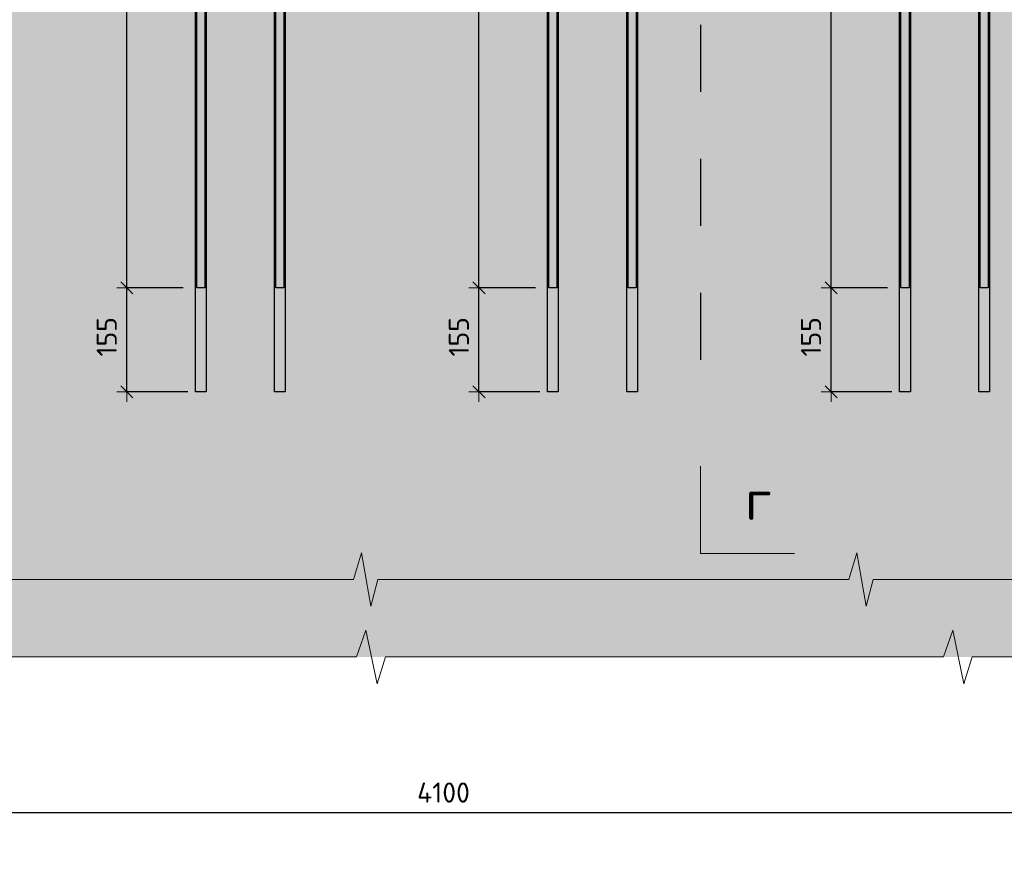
# Model space of a CAD drawing. Header units: metres. Extents: x -38 to 97, y -15 to 21.
# Tile 62 of 209: x 81.78 to 83.24, y -7.6 to -6.33. Entities that reach past the tile are written whole.
import ezdxf

# ---------------------------------------------------------------- set-up
doc = ezdxf.new("R2010")
doc.units = ezdxf.units.M
doc.header["$PDMODE"] = 65
doc.linetypes.add('______2', pattern=[0.0405, 0.03, -0.0105])
for name, color, linetype, lineweight in [('XR$4$Арм.стержн.горизонт. 1', 180, 'Continuous', 35), ('XR$4$Арм.стержн.горизонт. 2', 202, 'Continuous', 35), ('XR$4$ВК__отв в полу 1-2 эт', 220, 'Continuous', 25), ('XR$4$Размерная линия (1)', 7, 'Continuous', 13), ('XR$6$Арм.стержн.горизонт. 1', 180, 'Continuous', 35), ('XR$6$Арм.стержн.горизонт. 2', 202, 'Continuous', 35), ('XR$6$ВК__отв в полу 1-2 эт', 220, 'Continuous', 25), ('XR$6$Размерная линия (1)', 7, 'Continuous', 13)]:
    doc.layers.add(name, color=color, linetype=linetype, lineweight=lineweight)
doc.styles.add('ISOCPEUR', font='txt')
doc.dimstyles.new('DIMSTYLE_24', dxfattribs={"dimtxt": 0.03, "dimasz": 0.03, "dimexe": 0, "dimexo": 0, "dimgap": 0.015, "dimtad": 2, "dimdec": 0, "dimlfac": 1000, "dimrnd": 5, "dimzin": 12, "dimdsep": 46, "dimtxsty": 'ISOCPEUR', "dimblk1": 'ALL_ML_STRICH', "dimblk2": 'ALL_ML_STRICH', "dimsah": 1, "dimcen": 0, "dimclrd": 7, "dimclre": 256, "dimclrt": 7, "dimadec": 0, "dimazin": 0, "dimtfac": 1, "dimtdec": 0, "dimtix": 1, "dimtmove": 2, "dimatfit": 3, "dimfxl": 0, "dimtzin": 0, "dimlwd": 0, "dimlwe": -3, "dimarcsym": 0})

# ---------------------------------------------------------------- blocks, each defined once
blk = doc.blocks.new('ЭЛЕМЕНТ_УЗОРА_19')
at = {"color": 7, "linetype": 'Continuous', "lineweight": 13, "transparency": 33554687}
for points in [[(81.9329, -7.1699), (81.5717, -7.1699), (81.5614, -7.2099), (81.5473, -7.1299), (81.5355, -7.1699), (81.1943, -7.1699)], [(82.6716, -7.1699), (82.3104, -7.1699), (82.3, -7.2099), (82.286, -7.1299), (82.2742, -7.1699), (81.9329, -7.1699)], [(83.4102, -7.1699), (83.049, -7.1699), (83.0387, -7.2099), (83.0246, -7.1299), (83.0128, -7.1699), (82.6716, -7.1699)]]:
    blk.add_lwpolyline(points, dxfattribs=at)
blk = doc.blocks.new('СЛОЖНЫЙ_ОБЪЕКТ_62')
at = {"linetype": 'Continuous', "lineweight": 25, "true_color": 0x000000, "transparency": 33554687}
blk.add_hatch(color=18, dxfattribs=at).paths.add_polyline_path([(82.8043, -6.9992), (82.8044, -6.9985), (82.8044, -6.901), (82.7793, -6.901), (82.7793, -6.9985), (82.7793, -6.9992), (82.7795, -7), (82.7797, -7.0007), (82.7801, -7.0014), (82.7805, -7.002), (82.781, -7.0026), (82.7816, -7.0031), (82.7822, -7.0035), (82.7829, -7.0039), (82.7836, -7.0041), (82.7844, -7.0043), (82.7852, -7.0043), (82.7985, -7.0043), (82.7993, -7.0043), (82.8, -7.0041), (82.8007, -7.0039), (82.8014, -7.0035), (82.8021, -7.0031), (82.8027, -7.0026), (82.8032, -7.002), (82.8036, -7.0014), (82.8039, -7.0007), (82.8042, -7)])
at = {"color": 7, "linetype": '______2', "lineweight": 25, "transparency": 33554687}
blk.add_line((82.7918, -4.5424), (82.7918, -6.901), dxfattribs=at)
at = {"layer": 'XR$4$ВК__отв в полу 1-2 эт', "color": 7, "linetype": 'Continuous', "lineweight": 13, "transparency": 33554687}
for p, q in [((82.7918, -7.001), (82.7918, -7.131)), ((82.7918, -7.131), (82.9318, -7.131))]:
    blk.add_line(p, q, dxfattribs=at)
at = {"color": 7, "linetype": 'Continuous', "lineweight": 13, "transparency": 33554687, "insert": (82.878, -7.0509), "char_height": 0.06, "width": 0.065333, "attachment_point": 5, "style": 'ISOCPEUR'}
blk.add_mtext('\\A1;{\\fISOCPEUR|i0|b0;\\H0.060000;\\W1.000000;\\C7;г}\\P', dxfattribs=at)
blk = doc.blocks.new('ALL_ML_STRICH')
at = {"color": 0, "linetype": 'ByBlock', "lineweight": -2}
for p, q in [((0, -0.5), (0, 0.5)), ((-1, 0), (0.5, 0)), ((-0.3, -0.3), (0.3, 0.3))]:
    blk.add_line(p, q, dxfattribs=at)
blk = doc.blocks.new('*D372')
at = {"layer": 'DEFPOINTS', "color": 7, "linetype": 'Continuous', "lineweight": 13, "transparency": 33554687}
for p in [(80.3555, -7.5177), (84.4555, -7.5744), (80.3555, -7.6022)]:
    blk.add_point(p, dxfattribs=at)
at = {"layer": 'XR$4$Размерная линия (1)', "color": 9, "linetype": 'Continuous', "lineweight": -2, "true_color": 0xc7c7c7, "transparency": 33554687}
for p, q in [((80.3555, -7.5177), (80.3555, -7.5177)), ((84.4555, -7.5944), (84.4555, -7.5177))]:
    blk.add_line(p, q, dxfattribs=at)
at = {"layer": 'XR$4$Размерная линия (1)', "color": 7, "linetype": 'Continuous', "lineweight": -2, "transparency": 33554687}
blk.add_line((80.3555, -7.5177), (84.4555, -7.5177), dxfattribs=at)
at = {"layer": 'XR$4$Размерная линия (1)', "color": 7, "linetype": 'Continuous', "lineweight": 13, "transparency": 33554687, "xscale": 0.03, "yscale": 0.03, "zscale": 0.03, "rotation": 180}
blk.add_blockref('ALL_ML_STRICH', (80.3555, -7.5177), dxfattribs=at)
at = {"layer": 'XR$4$Размерная линия (1)', "color": 7, "linetype": 'Continuous', "lineweight": 13, "transparency": 33554687, "xscale": 0.03, "yscale": 0.03, "zscale": 0.03}
blk.add_blockref('ALL_ML_STRICH', (84.4555, -7.5177), dxfattribs=at)
at = {"layer": 'XR$4$Размерная линия (1)', "color": 7, "linetype": 'Continuous', "lineweight": 13, "transparency": 33554687, "insert": (82.4085, -7.4877), "char_height": 0.03, "width": 0.12, "attachment_point": 5, "style": 'ISOCPEUR'}
blk.add_mtext('\\A1;{4100}', dxfattribs=at)
blk = doc.blocks.new('*D413')
at = {"layer": 'DEFPOINTS', "color": 7, "linetype": 'Continuous', "lineweight": 13, "transparency": 33554687}
for p in [(83.0906, -6.7349), (82.9864, -6.8899), (83.0971, -6.8899)]:
    blk.add_point(p, dxfattribs=at)
at = {"layer": 'XR$4$Размерная линия (1)', "color": 9, "linetype": 'Continuous', "lineweight": -2, "true_color": 0xc7c7c7, "transparency": 33554687}
for p, q in [((83.0706, -6.7349), (82.9864, -6.7349)), ((83.0771, -6.8899), (82.9864, -6.8899))]:
    blk.add_line(p, q, dxfattribs=at)
at = {"layer": 'XR$4$Размерная линия (1)', "color": 7, "linetype": 'Continuous', "lineweight": -2, "transparency": 33554687}
blk.add_line((82.9864, -6.8899), (82.9864, -6.7349), dxfattribs=at)
at = {"layer": 'XR$4$Размерная линия (1)', "color": 7, "linetype": 'Continuous', "lineweight": 13, "transparency": 33554687, "xscale": 0.03, "yscale": 0.03, "zscale": 0.03}
for p, rotation in [((82.9864, -6.7349), 90), ((82.9864, -6.8899), 270)]:
    blk.add_blockref('ALL_ML_STRICH', p, dxfattribs=dict(at, rotation=rotation))
at = {"layer": 'XR$4$Размерная линия (1)', "color": 7, "linetype": 'Continuous', "lineweight": 13, "transparency": 33554687, "insert": (82.9564, -6.8079), "char_height": 0.03, "width": 0.09, "attachment_point": 5, "rotation": 90, "style": 'ISOCPEUR'}
blk.add_mtext('\\A1;{155}', dxfattribs=at)
blk = doc.blocks.new('*D414')
at = {"layer": 'DEFPOINTS', "color": 7, "linetype": 'Continuous', "lineweight": 13, "transparency": 33554687}
for p in [(82.8944, -5.8499), (82.9864, -6.7349), (83.0906, -6.7349)]:
    blk.add_point(p, dxfattribs=at)
at = {"layer": 'XR$4$Размерная линия (1)', "color": 9, "linetype": 'Continuous', "lineweight": -2, "true_color": 0xc7c7c7, "transparency": 33554687}
for p, q in [((82.9144, -5.8499), (82.9864, -5.8499)), ((83.0706, -6.7349), (82.9864, -6.7349))]:
    blk.add_line(p, q, dxfattribs=at)
at = {"layer": 'XR$4$Размерная линия (1)', "color": 7, "linetype": 'Continuous', "lineweight": -2, "transparency": 33554687}
blk.add_line((82.9864, -6.7349), (82.9864, -5.8499), dxfattribs=at)
at = {"layer": 'XR$4$Размерная линия (1)', "color": 7, "linetype": 'Continuous', "lineweight": 13, "transparency": 33554687, "xscale": 0.03, "yscale": 0.03, "zscale": 0.03}
for p, rotation in [((82.9864, -5.8499), 90), ((82.9864, -6.7349), 270)]:
    blk.add_blockref('ALL_ML_STRICH', p, dxfattribs=dict(at, rotation=rotation))
at = {"layer": 'XR$4$Размерная линия (1)', "color": 7, "linetype": 'Continuous', "lineweight": 13, "transparency": 33554687, "insert": (82.9564, -6.2909), "char_height": 0.03, "width": 0.09, "attachment_point": 5, "rotation": 90, "style": 'ISOCPEUR'}
blk.add_mtext('\\A1;{885}', dxfattribs=at)
blk = doc.blocks.new('*D418')
at = {"layer": 'DEFPOINTS', "color": 7, "linetype": 'Continuous', "lineweight": 13, "transparency": 33554687}
for p in [(82.5656, -6.7349), (82.4614, -6.8899), (82.5721, -6.8899)]:
    blk.add_point(p, dxfattribs=at)
at = {"layer": 'XR$4$Размерная линия (1)', "color": 9, "linetype": 'Continuous', "lineweight": -2, "true_color": 0xc7c7c7, "transparency": 33554687}
for p, q in [((82.5456, -6.7349), (82.4614, -6.7349)), ((82.5521, -6.8899), (82.4614, -6.8899))]:
    blk.add_line(p, q, dxfattribs=at)
at = {"layer": 'XR$4$Размерная линия (1)', "color": 7, "linetype": 'Continuous', "lineweight": -2, "transparency": 33554687}
blk.add_line((82.4614, -6.8899), (82.4614, -6.7349), dxfattribs=at)
at = {"layer": 'XR$4$Размерная линия (1)', "color": 7, "linetype": 'Continuous', "lineweight": 13, "transparency": 33554687, "xscale": 0.03, "yscale": 0.03, "zscale": 0.03}
for p, rotation in [((82.4614, -6.7349), 90), ((82.4614, -6.8899), 270)]:
    blk.add_blockref('ALL_ML_STRICH', p, dxfattribs=dict(at, rotation=rotation))
at = {"layer": 'XR$4$Размерная линия (1)', "color": 7, "linetype": 'Continuous', "lineweight": 13, "transparency": 33554687, "insert": (82.4314, -6.8079), "char_height": 0.03, "width": 0.09, "attachment_point": 5, "rotation": 90, "style": 'ISOCPEUR'}
blk.add_mtext('\\A1;{155}', dxfattribs=at)
blk = doc.blocks.new('*D419')
at = {"layer": 'DEFPOINTS', "color": 7, "linetype": 'Continuous', "lineweight": 13, "transparency": 33554687}
for p in [(82.3694, -5.8499), (82.4614, -6.7349), (82.5656, -6.7349)]:
    blk.add_point(p, dxfattribs=at)
at = {"layer": 'XR$4$Размерная линия (1)', "color": 9, "linetype": 'Continuous', "lineweight": -2, "true_color": 0xc7c7c7, "transparency": 33554687}
for p, q in [((82.3894, -5.8499), (82.4614, -5.8499)), ((82.5456, -6.7349), (82.4614, -6.7349))]:
    blk.add_line(p, q, dxfattribs=at)
at = {"layer": 'XR$4$Размерная линия (1)', "color": 7, "linetype": 'Continuous', "lineweight": -2, "transparency": 33554687}
blk.add_line((82.4614, -6.7349), (82.4614, -5.8499), dxfattribs=at)
at = {"layer": 'XR$4$Размерная линия (1)', "color": 7, "linetype": 'Continuous', "lineweight": 13, "transparency": 33554687, "xscale": 0.03, "yscale": 0.03, "zscale": 0.03}
for p, rotation in [((82.4614, -5.8499), 90), ((82.4614, -6.7349), 270)]:
    blk.add_blockref('ALL_ML_STRICH', p, dxfattribs=dict(at, rotation=rotation))
at = {"layer": 'XR$4$Размерная линия (1)', "color": 7, "linetype": 'Continuous', "lineweight": 13, "transparency": 33554687, "insert": (82.4314, -6.2909), "char_height": 0.03, "width": 0.09, "attachment_point": 5, "rotation": 90, "style": 'ISOCPEUR'}
blk.add_mtext('\\A1;{885}', dxfattribs=at)
blk = doc.blocks.new('*D423')
at = {"layer": 'DEFPOINTS', "color": 7, "linetype": 'Continuous', "lineweight": 13, "transparency": 33554687}
for p in [(82.0406, -6.7349), (81.9364, -6.8899), (82.0471, -6.8899)]:
    blk.add_point(p, dxfattribs=at)
at = {"layer": 'XR$4$Размерная линия (1)', "color": 9, "linetype": 'Continuous', "lineweight": -2, "true_color": 0xc7c7c7, "transparency": 33554687}
for p, q in [((82.0206, -6.7349), (81.9364, -6.7349)), ((82.0271, -6.8899), (81.9364, -6.8899))]:
    blk.add_line(p, q, dxfattribs=at)
at = {"layer": 'XR$4$Размерная линия (1)', "color": 7, "linetype": 'Continuous', "lineweight": -2, "transparency": 33554687}
blk.add_line((81.9364, -6.8899), (81.9364, -6.7349), dxfattribs=at)
at = {"layer": 'XR$4$Размерная линия (1)', "color": 7, "linetype": 'Continuous', "lineweight": 13, "transparency": 33554687, "xscale": 0.03, "yscale": 0.03, "zscale": 0.03}
for p, rotation in [((81.9364, -6.7349), 90), ((81.9364, -6.8899), 270)]:
    blk.add_blockref('ALL_ML_STRICH', p, dxfattribs=dict(at, rotation=rotation))
at = {"layer": 'XR$4$Размерная линия (1)', "color": 7, "linetype": 'Continuous', "lineweight": 13, "transparency": 33554687, "insert": (81.9064, -6.8079), "char_height": 0.03, "width": 0.09, "attachment_point": 5, "rotation": 90, "style": 'ISOCPEUR'}
blk.add_mtext('\\A1;{155}', dxfattribs=at)
blk = doc.blocks.new('*D424')
at = {"layer": 'DEFPOINTS', "color": 7, "linetype": 'Continuous', "lineweight": 13, "transparency": 33554687}
for p in [(81.8444, -5.8499), (81.9364, -6.7349), (82.0406, -6.7349)]:
    blk.add_point(p, dxfattribs=at)
at = {"layer": 'XR$4$Размерная линия (1)', "color": 9, "linetype": 'Continuous', "lineweight": -2, "true_color": 0xc7c7c7, "transparency": 33554687}
for p, q in [((81.8644, -5.8499), (81.9364, -5.8499)), ((82.0206, -6.7349), (81.9364, -6.7349))]:
    blk.add_line(p, q, dxfattribs=at)
at = {"layer": 'XR$4$Размерная линия (1)', "color": 7, "linetype": 'Continuous', "lineweight": -2, "transparency": 33554687}
blk.add_line((81.9364, -6.7349), (81.9364, -5.8499), dxfattribs=at)
at = {"layer": 'XR$4$Размерная линия (1)', "color": 7, "linetype": 'Continuous', "lineweight": 13, "transparency": 33554687, "xscale": 0.03, "yscale": 0.03, "zscale": 0.03}
for p, rotation in [((81.9364, -5.8499), 90), ((81.9364, -6.7349), 270)]:
    blk.add_blockref('ALL_ML_STRICH', p, dxfattribs=dict(at, rotation=rotation))
at = {"layer": 'XR$4$Размерная линия (1)', "color": 7, "linetype": 'Continuous', "lineweight": 13, "transparency": 33554687, "insert": (81.9064, -6.2909), "char_height": 0.03, "width": 0.09, "attachment_point": 5, "rotation": 90, "style": 'ISOCPEUR'}
blk.add_mtext('\\A1;{885}', dxfattribs=at)
blk = doc.blocks.new('СЛОЖНЫЙ_ОБЪЕКТ_81')
at = {"linetype": 'Continuous', "lineweight": 25, "true_color": 0x000000, "transparency": 33554687}
blk.add_hatch(color=18, dxfattribs=at).paths.add_polyline_path([(82.8043, -6.9992), (82.8044, -6.9985), (82.8044, -6.901), (82.7793, -6.901), (82.7793, -6.9985), (82.7793, -6.9992), (82.7795, -7), (82.7797, -7.0007), (82.7801, -7.0014), (82.7805, -7.002), (82.781, -7.0026), (82.7816, -7.0031), (82.7822, -7.0035), (82.7829, -7.0039), (82.7836, -7.0041), (82.7844, -7.0043), (82.7852, -7.0043), (82.7985, -7.0043), (82.7993, -7.0043), (82.8, -7.0041), (82.8007, -7.0039), (82.8014, -7.0035), (82.8021, -7.0031), (82.8027, -7.0026), (82.8032, -7.002), (82.8036, -7.0014), (82.8039, -7.0007), (82.8042, -7)])
at = {"color": 7, "linetype": '______2', "lineweight": 25, "transparency": 33554687}
blk.add_line((82.7918, -4.5424), (82.7918, -6.901), dxfattribs=at)
at = {"layer": 'XR$6$ВК__отв в полу 1-2 эт', "color": 7, "linetype": 'Continuous', "lineweight": 13, "transparency": 33554687}
for p, q in [((82.7918, -7.001), (82.7918, -7.131)), ((82.7918, -7.131), (82.9318, -7.131))]:
    blk.add_line(p, q, dxfattribs=at)
at = {"color": 7, "linetype": 'Continuous', "lineweight": 13, "transparency": 33554687, "insert": (82.878, -7.0509), "char_height": 0.06, "width": 0.065333, "attachment_point": 5, "style": 'ISOCPEUR'}
blk.add_mtext('\\A1;{\\fISOCPEUR|i0|b0;\\H0.060000;\\W1.000000;\\C7;г}\\P', dxfattribs=at)
blk = doc.blocks.new('*D684')
at = {"layer": 'DEFPOINTS', "color": 7, "linetype": 'Continuous', "lineweight": 13, "transparency": 33554687}
for p in [(83.0906, -6.7349), (82.9864, -6.8899), (83.0971, -6.8899)]:
    blk.add_point(p, dxfattribs=at)
at = {"layer": 'XR$6$Размерная линия (1)', "color": 9, "linetype": 'Continuous', "lineweight": -2, "true_color": 0xc7c7c7, "transparency": 33554687}
for p, q in [((83.0706, -6.7349), (82.9864, -6.7349)), ((83.0771, -6.8899), (82.9864, -6.8899))]:
    blk.add_line(p, q, dxfattribs=at)
at = {"layer": 'XR$6$Размерная линия (1)', "color": 7, "linetype": 'Continuous', "lineweight": -2, "transparency": 33554687}
blk.add_line((82.9864, -6.8899), (82.9864, -6.7349), dxfattribs=at)
at = {"layer": 'XR$6$Размерная линия (1)', "color": 7, "linetype": 'Continuous', "lineweight": 13, "transparency": 33554687, "xscale": 0.03, "yscale": 0.03, "zscale": 0.03}
for p, rotation in [((82.9864, -6.7349), 90), ((82.9864, -6.8899), 270)]:
    blk.add_blockref('ALL_ML_STRICH', p, dxfattribs=dict(at, rotation=rotation))
at = {"layer": 'XR$6$Размерная линия (1)', "color": 7, "linetype": 'Continuous', "lineweight": 13, "transparency": 33554687, "insert": (82.9564, -6.8079), "char_height": 0.03, "width": 0.09, "attachment_point": 5, "rotation": 90, "style": 'ISOCPEUR'}
blk.add_mtext('\\A1;{155}', dxfattribs=at)
blk = doc.blocks.new('*D685')
at = {"layer": 'DEFPOINTS', "color": 7, "linetype": 'Continuous', "lineweight": 13, "transparency": 33554687}
for p in [(82.8944, -5.8499), (82.9864, -6.7349), (83.0906, -6.7349)]:
    blk.add_point(p, dxfattribs=at)
at = {"layer": 'XR$6$Размерная линия (1)', "color": 9, "linetype": 'Continuous', "lineweight": -2, "true_color": 0xc7c7c7, "transparency": 33554687}
for p, q in [((82.9144, -5.8499), (82.9864, -5.8499)), ((83.0706, -6.7349), (82.9864, -6.7349))]:
    blk.add_line(p, q, dxfattribs=at)
at = {"layer": 'XR$6$Размерная линия (1)', "color": 7, "linetype": 'Continuous', "lineweight": -2, "transparency": 33554687}
blk.add_line((82.9864, -6.7349), (82.9864, -5.8499), dxfattribs=at)
at = {"layer": 'XR$6$Размерная линия (1)', "color": 7, "linetype": 'Continuous', "lineweight": 13, "transparency": 33554687, "xscale": 0.03, "yscale": 0.03, "zscale": 0.03}
for p, rotation in [((82.9864, -5.8499), 90), ((82.9864, -6.7349), 270)]:
    blk.add_blockref('ALL_ML_STRICH', p, dxfattribs=dict(at, rotation=rotation))
at = {"layer": 'XR$6$Размерная линия (1)', "color": 7, "linetype": 'Continuous', "lineweight": 13, "transparency": 33554687, "insert": (82.9564, -6.2909), "char_height": 0.03, "width": 0.09, "attachment_point": 5, "rotation": 90, "style": 'ISOCPEUR'}
blk.add_mtext('\\A1;{885}', dxfattribs=at)
blk = doc.blocks.new('*D689')
at = {"layer": 'DEFPOINTS', "color": 7, "linetype": 'Continuous', "lineweight": 13, "transparency": 33554687}
for p in [(82.5656, -6.7349), (82.4614, -6.8899), (82.5721, -6.8899)]:
    blk.add_point(p, dxfattribs=at)
at = {"layer": 'XR$6$Размерная линия (1)', "color": 9, "linetype": 'Continuous', "lineweight": -2, "true_color": 0xc7c7c7, "transparency": 33554687}
for p, q in [((82.5456, -6.7349), (82.4614, -6.7349)), ((82.5521, -6.8899), (82.4614, -6.8899))]:
    blk.add_line(p, q, dxfattribs=at)
at = {"layer": 'XR$6$Размерная линия (1)', "color": 7, "linetype": 'Continuous', "lineweight": -2, "transparency": 33554687}
blk.add_line((82.4614, -6.8899), (82.4614, -6.7349), dxfattribs=at)
at = {"layer": 'XR$6$Размерная линия (1)', "color": 7, "linetype": 'Continuous', "lineweight": 13, "transparency": 33554687, "xscale": 0.03, "yscale": 0.03, "zscale": 0.03}
for p, rotation in [((82.4614, -6.7349), 90), ((82.4614, -6.8899), 270)]:
    blk.add_blockref('ALL_ML_STRICH', p, dxfattribs=dict(at, rotation=rotation))
at = {"layer": 'XR$6$Размерная линия (1)', "color": 7, "linetype": 'Continuous', "lineweight": 13, "transparency": 33554687, "insert": (82.4314, -6.8079), "char_height": 0.03, "width": 0.09, "attachment_point": 5, "rotation": 90, "style": 'ISOCPEUR'}
blk.add_mtext('\\A1;{155}', dxfattribs=at)
blk = doc.blocks.new('*D690')
at = {"layer": 'DEFPOINTS', "color": 7, "linetype": 'Continuous', "lineweight": 13, "transparency": 33554687}
for p in [(82.3694, -5.8499), (82.4614, -6.7349), (82.5656, -6.7349)]:
    blk.add_point(p, dxfattribs=at)
at = {"layer": 'XR$6$Размерная линия (1)', "color": 9, "linetype": 'Continuous', "lineweight": -2, "true_color": 0xc7c7c7, "transparency": 33554687}
for p, q in [((82.3894, -5.8499), (82.4614, -5.8499)), ((82.5456, -6.7349), (82.4614, -6.7349))]:
    blk.add_line(p, q, dxfattribs=at)
at = {"layer": 'XR$6$Размерная линия (1)', "color": 7, "linetype": 'Continuous', "lineweight": -2, "transparency": 33554687}
blk.add_line((82.4614, -6.7349), (82.4614, -5.8499), dxfattribs=at)
at = {"layer": 'XR$6$Размерная линия (1)', "color": 7, "linetype": 'Continuous', "lineweight": 13, "transparency": 33554687, "xscale": 0.03, "yscale": 0.03, "zscale": 0.03}
for p, rotation in [((82.4614, -5.8499), 90), ((82.4614, -6.7349), 270)]:
    blk.add_blockref('ALL_ML_STRICH', p, dxfattribs=dict(at, rotation=rotation))
at = {"layer": 'XR$6$Размерная линия (1)', "color": 7, "linetype": 'Continuous', "lineweight": 13, "transparency": 33554687, "insert": (82.4314, -6.2909), "char_height": 0.03, "width": 0.09, "attachment_point": 5, "rotation": 90, "style": 'ISOCPEUR'}
blk.add_mtext('\\A1;{885}', dxfattribs=at)
blk = doc.blocks.new('*D694')
at = {"layer": 'DEFPOINTS', "color": 7, "linetype": 'Continuous', "lineweight": 13, "transparency": 33554687}
for p in [(82.0406, -6.7349), (81.9364, -6.8899), (82.0471, -6.8899)]:
    blk.add_point(p, dxfattribs=at)
at = {"layer": 'XR$6$Размерная линия (1)', "color": 9, "linetype": 'Continuous', "lineweight": -2, "true_color": 0xc7c7c7, "transparency": 33554687}
for p, q in [((82.0206, -6.7349), (81.9364, -6.7349)), ((82.0271, -6.8899), (81.9364, -6.8899))]:
    blk.add_line(p, q, dxfattribs=at)
at = {"layer": 'XR$6$Размерная линия (1)', "color": 7, "linetype": 'Continuous', "lineweight": -2, "transparency": 33554687}
blk.add_line((81.9364, -6.8899), (81.9364, -6.7349), dxfattribs=at)
at = {"layer": 'XR$6$Размерная линия (1)', "color": 7, "linetype": 'Continuous', "lineweight": 13, "transparency": 33554687, "xscale": 0.03, "yscale": 0.03, "zscale": 0.03}
for p, rotation in [((81.9364, -6.7349), 90), ((81.9364, -6.8899), 270)]:
    blk.add_blockref('ALL_ML_STRICH', p, dxfattribs=dict(at, rotation=rotation))
at = {"layer": 'XR$6$Размерная линия (1)', "color": 7, "linetype": 'Continuous', "lineweight": 13, "transparency": 33554687, "insert": (81.9064, -6.8079), "char_height": 0.03, "width": 0.09, "attachment_point": 5, "rotation": 90, "style": 'ISOCPEUR'}
blk.add_mtext('\\A1;{155}', dxfattribs=at)
blk = doc.blocks.new('*D695')
at = {"layer": 'DEFPOINTS', "color": 7, "linetype": 'Continuous', "lineweight": 13, "transparency": 33554687}
for p in [(81.8444, -5.8499), (81.9364, -6.7349), (82.0406, -6.7349)]:
    blk.add_point(p, dxfattribs=at)
at = {"layer": 'XR$6$Размерная линия (1)', "color": 9, "linetype": 'Continuous', "lineweight": -2, "true_color": 0xc7c7c7, "transparency": 33554687}
for p, q in [((81.8644, -5.8499), (81.9364, -5.8499)), ((82.0206, -6.7349), (81.9364, -6.7349))]:
    blk.add_line(p, q, dxfattribs=at)
at = {"layer": 'XR$6$Размерная линия (1)', "color": 7, "linetype": 'Continuous', "lineweight": -2, "transparency": 33554687}
blk.add_line((81.9364, -6.7349), (81.9364, -5.8499), dxfattribs=at)
at = {"layer": 'XR$6$Размерная линия (1)', "color": 7, "linetype": 'Continuous', "lineweight": 13, "transparency": 33554687, "xscale": 0.03, "yscale": 0.03, "zscale": 0.03}
for p, rotation in [((81.9364, -5.8499), 90), ((81.9364, -6.7349), 270)]:
    blk.add_blockref('ALL_ML_STRICH', p, dxfattribs=dict(at, rotation=rotation))
at = {"layer": 'XR$6$Размерная линия (1)', "color": 7, "linetype": 'Continuous', "lineweight": 13, "transparency": 33554687, "insert": (81.9064, -6.2909), "char_height": 0.03, "width": 0.09, "attachment_point": 5, "rotation": 90, "style": 'ISOCPEUR'}
blk.add_mtext('\\A1;{885}', dxfattribs=at)
blk = doc.blocks.new('ЭЛЕМЕНТ_УЗОРА_34')
at = {"color": 7, "linetype": 'Continuous', "lineweight": 13, "transparency": 33554687}
for points in [[(81.8746, -7.2854), (81.4468, -7.2854), (81.4345, -7.3254), (81.4179, -7.2454), (81.4039, -7.2854), (80.9996, -7.2854)], [(82.7496, -7.2854), (82.3218, -7.2854), (82.3095, -7.3254), (82.2929, -7.2454), (82.2789, -7.2854), (81.8746, -7.2854)], [(83.6246, -7.2854), (83.1968, -7.2854), (83.1845, -7.3254), (83.1679, -7.2454), (83.1539, -7.2854), (82.7496, -7.2854)]]:
    blk.add_lwpolyline(points, dxfattribs=at)

msp = doc.modelspace()

# ---------------------------------------------------------------- hatches: boundary and pattern name
at = {"linetype": 'Continuous', "lineweight": 13, "true_color": 0xf1f1f1, "transparency": 33554687}
msp.add_hatch(color=7, dxfattribs=at).paths.add_polyline_path([(81.24, -7.2854), (84.4996, -7.2854), (84.4996, -5.8499), (81.24, -5.8499)])

# ---------------------------------------------------------------- linework, layer by layer
at = {"layer": 'XR$4$Арм.стержн.горизонт. 1', "color": 7, "linetype": 'Continuous', "lineweight": 25, "transparency": 33554687}
for points in [[(82.0386, -6.8899), (82.0386, -4.5499), (82.0546, -4.5499), (82.0546, -6.8899), (82.0386, -6.8899)], [(82.1566, -6.8899), (82.1566, -4.5499), (82.1726, -4.5499), (82.1726, -6.8899), (82.1566, -6.8899)], [(82.5636, -6.8899), (82.5636, -4.5499), (82.5796, -4.5499), (82.5796, -6.8899), (82.5636, -6.8899)], [(82.6816, -6.8899), (82.6816, -4.5499), (82.6976, -4.5499), (82.6976, -6.8899), (82.6816, -6.8899)], [(83.0886, -6.8899), (83.0886, -4.5499), (83.1046, -4.5499), (83.1046, -6.8899), (83.0886, -6.8899)], [(83.2066, -6.8899), (83.2066, -4.5499), (83.2226, -4.5499), (83.2226, -6.8899), (83.2066, -6.8899)]]:
    msp.add_lwpolyline(points, dxfattribs=at)
at = {"layer": 'XR$4$Арм.стержн.горизонт. 2', "color": 34, "linetype": 'Continuous', "lineweight": 25, "transparency": 33554687}
for points in [[(82.0526, -4.7849), (82.0526, -6.7349), (82.0406, -6.7349), (82.0406, -4.7849), (82.0526, -4.7849)], [(82.1706, -4.7849), (82.1706, -6.7349), (82.1586, -6.7349), (82.1586, -4.7849), (82.1706, -4.7849)], [(82.5776, -4.7849), (82.5776, -6.7349), (82.5656, -6.7349), (82.5656, -4.7849), (82.5776, -4.7849)], [(82.6956, -4.7849), (82.6956, -6.7349), (82.6836, -6.7349), (82.6836, -4.7849), (82.6956, -4.7849)], [(83.1026, -4.7849), (83.1026, -6.7349), (83.0906, -6.7349), (83.0906, -4.7849), (83.1026, -4.7849)], [(83.2206, -4.7849), (83.2206, -6.7349), (83.2086, -6.7349), (83.2086, -4.7849), (83.2206, -4.7849)]]:
    msp.add_lwpolyline(points, dxfattribs=at)
at = {"layer": 'XR$6$Арм.стержн.горизонт. 1', "color": 7, "linetype": 'Continuous', "lineweight": 25, "transparency": 33554687}
for points in [[(82.0386, -6.8899), (82.0386, -4.5499), (82.0546, -4.5499), (82.0546, -6.8899), (82.0386, -6.8899)], [(82.1566, -6.8899), (82.1566, -4.5499), (82.1726, -4.5499), (82.1726, -6.8899), (82.1566, -6.8899)], [(82.5636, -6.8899), (82.5636, -4.5499), (82.5796, -4.5499), (82.5796, -6.8899), (82.5636, -6.8899)], [(82.6816, -6.8899), (82.6816, -4.5499), (82.6976, -4.5499), (82.6976, -6.8899), (82.6816, -6.8899)], [(83.0886, -6.8899), (83.0886, -4.5499), (83.1046, -4.5499), (83.1046, -6.8899), (83.0886, -6.8899)], [(83.2066, -6.8899), (83.2066, -4.5499), (83.2226, -4.5499), (83.2226, -6.8899), (83.2066, -6.8899)]]:
    msp.add_lwpolyline(points, dxfattribs=at)
at = {"layer": 'XR$6$Арм.стержн.горизонт. 2', "color": 34, "linetype": 'Continuous', "lineweight": 25, "transparency": 33554687}
for points in [[(82.0526, -4.7849), (82.0526, -6.7349), (82.0406, -6.7349), (82.0406, -4.7849), (82.0526, -4.7849)], [(82.1706, -4.7849), (82.1706, -6.7349), (82.1586, -6.7349), (82.1586, -4.7849), (82.1706, -4.7849)], [(82.5776, -4.7849), (82.5776, -6.7349), (82.5656, -6.7349), (82.5656, -4.7849), (82.5776, -4.7849)], [(82.6956, -4.7849), (82.6956, -6.7349), (82.6836, -6.7349), (82.6836, -4.7849), (82.6956, -4.7849)], [(83.1026, -4.7849), (83.1026, -6.7349), (83.0906, -6.7349), (83.0906, -4.7849), (83.1026, -4.7849)], [(83.2206, -4.7849), (83.2206, -6.7349), (83.2086, -6.7349), (83.2086, -4.7849), (83.2206, -4.7849)]]:
    msp.add_lwpolyline(points, dxfattribs=at)

# ---------------------------------------------------------------- block references
at = {"color": 7, "linetype": 'Continuous', "lineweight": 13, "transparency": 33554687}
for name in ['СЛОЖНЫЙ_ОБЪЕКТ_62', 'СЛОЖНЫЙ_ОБЪЕКТ_81', 'ЭЛЕМЕНТ_УЗОРА_19', 'ЭЛЕМЕНТ_УЗОРА_34']:
    msp.add_blockref(name, (0, 0), dxfattribs=at)

# ---------------------------------------------------------------- dimensions: what is measured, and where the dimension line sits
at = {"layer": 'XR$4$Размерная линия (1)', "color": 7, "linetype": 'Continuous', "lineweight": 13, "transparency": 33554687}
for base, p1, p2, picture, middle in [((81.9364, -5.8499), (82.0206, -6.7349), (81.8644, -5.8499), '*D424', (81.9064, -6.2909)), ((82.4614, -5.8499), (82.5456, -6.7349), (82.3894, -5.8499), '*D419', (82.4314, -6.2909)), ((82.9864, -5.8499), (83.0706, -6.7349), (82.9144, -5.8499), '*D414', (82.9564, -6.2909)), ((81.9364, -6.7349), (82.0271, -6.8899), (82.0206, -6.7349), '*D423', (81.9064, -6.8079)), ((82.4614, -6.7349), (82.5521, -6.8899), (82.5456, -6.7349), '*D418', (82.4314, -6.8079)), ((82.9864, -6.7349), (83.0771, -6.8899), (83.0706, -6.7349), '*D413', (82.9564, -6.8079))]:
    dim = msp.add_linear_dim(base=base, p1=p1, p2=p2, angle=90, dimstyle='DIMSTYLE_24', override={"dimpost": '<>', "dimclrd": 7, "dimclre": 9, "dimclrt": 7, "dimlwd": 0, "dimlwe": 65533}, dxfattribs=at)
    dim.commit()
    dim.dimension.update_dxf_attribs({"geometry": picture, "text_midpoint": middle, "dimtype": 160})
dim = msp.add_linear_dim(base=(84.4555, -7.5177), p1=(80.3555, -7.5177), p2=(84.4555, -7.5944), dimstyle='DIMSTYLE_24', override={"dimpost": '<>', "dimclrd": 7, "dimclre": 9, "dimclrt": 7, "dimlwd": 0, "dimlwe": 65533}, dxfattribs=at)
dim.commit()
dim.dimension.update_dxf_attribs({"geometry": '*D372', "text_midpoint": (82.4085, -7.4877), "dimtype": 160})
at = {"layer": 'XR$6$Размерная линия (1)', "color": 7, "linetype": 'Continuous', "lineweight": 13, "transparency": 33554687}
for base, p1, p2, picture, middle in [((81.9364, -5.8499), (82.0206, -6.7349), (81.8644, -5.8499), '*D695', (81.9064, -6.2909)), ((82.4614, -5.8499), (82.5456, -6.7349), (82.3894, -5.8499), '*D690', (82.4314, -6.2909)), ((82.9864, -5.8499), (83.0706, -6.7349), (82.9144, -5.8499), '*D685', (82.9564, -6.2909)), ((81.9364, -6.7349), (82.0271, -6.8899), (82.0206, -6.7349), '*D694', (81.9064, -6.8079)), ((82.4614, -6.7349), (82.5521, -6.8899), (82.5456, -6.7349), '*D689', (82.4314, -6.8079)), ((82.9864, -6.7349), (83.0771, -6.8899), (83.0706, -6.7349), '*D684', (82.9564, -6.8079))]:
    dim = msp.add_linear_dim(base=base, p1=p1, p2=p2, angle=90, dimstyle='DIMSTYLE_24', override={"dimpost": '<>', "dimclrd": 7, "dimclre": 9, "dimclrt": 7, "dimlwd": 0, "dimlwe": 65533}, dxfattribs=at)
    dim.commit()
    dim.dimension.update_dxf_attribs({"geometry": picture, "text_midpoint": middle, "dimtype": 160})

doc.saveas('drawing.dxf')
